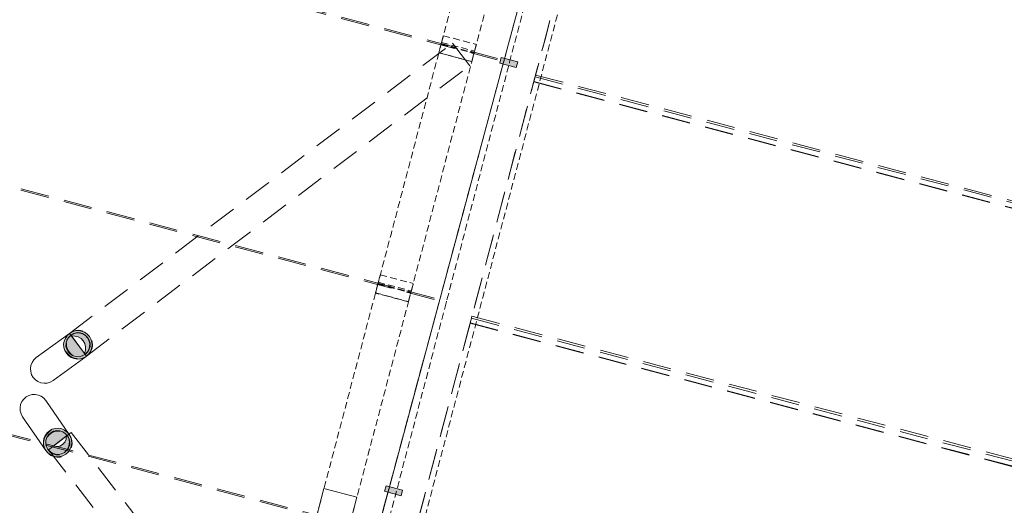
# Model space of a CAD drawing. Header units: millimetres. Extents: x -176817 to 18864955, y -12996033 to 201123.
# Tile 103 of 256: x 180574 to 189238, y -54236 to -49966. Entities that reach past the tile are written whole.
import ezdxf

# ---------------------------------------------------------------- set-up
doc = ezdxf.new("R2010")
doc.units = ezdxf.units.MM
doc.header["$MEASUREMENT"] = 0
for name, pattern in [('Krawędzie ukryte', [170, 120, -50]), ('Przerywana', [240, 120, -120]), ('Przerywana długa', [390, 250, -140]), ('Przerywana gęsta', [90, 60, -30])]:
    doc.linetypes.add(name, pattern=pattern)
for name, color, linetype in [('823-IST- Hala E - belki', 7, 'Continuous'), ('823-IST- Hala E - struktury warstwowe', 7, 'Continuous'), ('823-IST- Hala E - słupy', 7, 'Continuous')]:
    doc.layers.add(name, color=color, linetype=linetype)

# ---------------------------------------------------------------- blocks, each defined once
blk = doc.blocks.new('Kształt_216_2')
at = {"layer": '823-IST- Hala E - belki', "color": 254, "linetype": 'Przerywana długa', "lineweight": 0, "true_color": 0xcccccc, "flags": 128}
for points in [[(184554.2, -52573.3), (184549.9, -52589.4), (184549.6, -52590.8)], [(184554.2, -52573.3), (190171.9, -54055.6)], [(184549.6, -52590.8), (184537.6, -52636.1)], [(184537.6, -52636.1), (190155.3, -54118.4)], [(190171.9, -54055.6), (190167.6, -54071.7), (190167.3, -54073.1)], [(190167.3, -54073.1), (190155.3, -54118.4)]]:
    blk.add_lwpolyline(points, dxfattribs=at)
blk = doc.blocks.new('Kształt_217_2')
at = {"layer": '823-IST- Hala E - belki', "color": 254, "linetype": 'Przerywana długa', "lineweight": 0, "true_color": 0xcccccc, "flags": 128}
for points in [[(185109.8, -50467.6), (185097.6, -50513.9)], [(185113.7, -50452.9), (185110.1, -50466.4), (185109.8, -50467.6)], [(185113.7, -50452.9), (190731.4, -51935.3)], [(185097.6, -50513.9), (190715.3, -51996.3)], [(190727.5, -51950), (190715.3, -51996.3)], [(190731.4, -51935.3), (190727.8, -51948.8), (190727.5, -51950)]]:
    blk.add_lwpolyline(points, dxfattribs=at)
blk = doc.blocks.new('Kształt_246_2')
at = {"layer": '823-IST- Hala E - belki', "color": 254, "linetype": 'Przerywana długa', "lineweight": 0, "true_color": 0xcccccc, "flags": 128}
for points in [[(185109.4, -50469.2), (185098.4, -50510.7)], [(185109.5, -50468.8), (185109.4, -50469.2)], [(185109.5, -50468.8), (190717.5, -51948.6)], [(185098.4, -50510.7), (190706.5, -51990.5)], [(190706.5, -51990.5), (190717.4, -51949)], [(190717.4, -51949), (190717.5, -51948.6)]]:
    blk.add_lwpolyline(points, dxfattribs=at)
blk = doc.blocks.new('Kształt_251_2')
at = {"layer": '823-IST- Hala E - belki', "color": 254, "linetype": 'Przerywana długa', "lineweight": 0, "true_color": 0xcccccc, "flags": 128}
for points in [[(184549.2, -52592.2), (184538.5, -52632.7)], [(184538.5, -52632.7), (190146.5, -54112.6)], [(184548.1, -52596.2), (184549.2, -52592.2)], [(184549.3, -52591.7), (184549.2, -52592.2)], [(184549.3, -52591.7), (190157.4, -54071.5)], [(190146.5, -54112.6), (190157.2, -54072)], [(190156.2, -54076), (190157.2, -54072)], [(190157.2, -54072), (190157.4, -54071.5)]]:
    blk.add_lwpolyline(points, dxfattribs=at)
blk = doc.blocks.new('Kształt_255_2')
at = {"layer": '823-IST- Hala E - belki', "color": 254, "linetype": 'Przerywana długa', "lineweight": 0, "true_color": 0xcccccc, "flags": 128}
for points in [[(188026.5, -39414.3), (187429.5, -41676.6), (186834.8, -43930.3), (186244.6, -46166.9), (185661.2, -48378.2), (185092.4, -50533.7), (184526.8, -52677), (183968.7, -54791.9), (183708.5, -55778.2), (183479.3, -56646.5), (183281.6, -57395.8), (183122.7, -57998.3), (183112.7, -58036)], [(185097.6, -50513.9), (190705.6, -51993.7)], [(185098, -50512.3), (190706.1, -51992.1)], [(184537.6, -52636.1), (190145.6, -54115.9)], [(184538.1, -52634.2), (190146.1, -54114)]]:
    blk.add_lwpolyline(points, dxfattribs=at)
blk = doc.blocks.new('Kształt_400_2')
at = {"layer": '823-IST- Hala E - belki', "color": 254, "linetype": 'Przerywana długa', "lineweight": 0, "true_color": 0xcccccc, "flags": 128}
blk.add_lwpolyline([(192895.6, -20961.9), (192890.4, -20981.6), (192866.8, -21071.1), (192841.9, -21165.3), (192815.9, -21263.9), (192788.7, -21367), (192655.5, -21872), (192537.3, -22319.9), (192428, -22734.2), (192336.2, -23082), (192235, -23465.3), (192127.6, -23872.4), (191993.2, -24381.6), (191831.5, -24994.4), (191631.8, -25751.3), (191356.4, -26794.9), (191233.5, -27261), (191007.2, -28118.3), (190853.5, -28700.8), (190563.4, -29800.2), (190435.7, -30284), (190317.3, -30732.9), (190084.8, -31614.1), (189903.6, -32300.6), (189704.6, -33054.9), (189553.5, -33627.4), (189377.7, -34293.6), (189242.5, -34806), (189073.6, -35446.1), (188976.5, -35814), (188864.2, -36239.6), (188686.3, -36913.9), (188522.3, -37535.4), (188374.5, -38095.5), (188249.9, -38567.8), (188074.1, -39233.8), (188026.5, -39414.3), (187978.9, -39594.8), (187803.1, -40260.8), (187678.5, -40733.1), (187530.7, -41293.2), (187366.7, -41914.7), (187188.8, -42588.9), (187076.5, -43014.6), (186979.4, -43382.4), (186810.5, -44022.6), (186675.3, -44534.9), (186499.5, -45201.2), (186348.4, -45773.7), (186149.4, -46528), (185968.2, -47214.5), (185735.7, -48095.7), (185617.3, -48544.5), (185489.6, -49028.4), (185199.5, -50127.8), (185045.8, -50710.2), (184819.5, -51567.6), (184696.6, -52033.6), (184421.2, -53077.3), (184221.5, -53834.1), (184059.8, -54447), (183925.4, -54956.2), (183818, -55363.3), (183716.8, -55746.6), (183625, -56094.4), (183515.7, -56508.7), (183397.5, -56956.6), (183264.3, -57461.5), (183237.1, -57564.6), (183211.1, -57663.3), (183186.2, -57757.4), (183162.6, -57847), (183157.4, -57866.6)], dxfattribs=at)
blk = doc.blocks.new('Kształt_413_2')
at = {"layer": '823-IST- Hala E - belki', "color": 254, "linetype": 'Przerywana długa', "lineweight": 0, "true_color": 0xcccccc, "flags": 128}
for points in [[(178501.9, -48661.8), (178501.4, -48663.5)], [(178501.4, -48663.5), (184883, -50347.4)], [(178502.9, -48657.7), (178501.9, -48661.8)], [(178504, -48653.6), (178502.9, -48657.7)], [(178504.5, -48651.9), (178504, -48653.6)], [(178504.5, -48651.9), (184886, -50335.8)], [(184883, -50347.4), (184883.4, -50345.7)], [(184883.4, -50345.7), (184884.5, -50341.6)], [(184884.5, -50341.6), (184885.6, -50337.5)], [(184885.6, -50337.5), (184886, -50335.8)]]:
    blk.add_lwpolyline(points, dxfattribs=at)
blk = doc.blocks.new('Kształt_414_2')
at = {"layer": '823-IST- Hala E - belki', "color": 254, "linetype": 'Przerywana długa', "lineweight": 0, "true_color": 0xcccccc, "flags": 128}
for points in [[(177947.1, -50764), (177946, -50768.1)], [(177948.2, -50759.9), (177947.1, -50764)], [(177948.7, -50758.2), (177948.2, -50759.9)], [(177948.7, -50758.2), (184330.2, -52442.1)], [(177946, -50768.1), (177945.6, -50769.8)], [(177945.6, -50769.8), (184327.2, -52453.7)], [(184327.2, -52453.7), (184327.6, -52452)], [(184327.6, -52452), (184328.7, -52447.9)], [(184328.7, -52447.9), (184329.8, -52443.8)], [(184329.8, -52443.8), (184330.2, -52442.1)]]:
    blk.add_lwpolyline(points, dxfattribs=at)
blk = doc.blocks.new('Kształt_415_2')
at = {"layer": '823-IST- Hala E - belki', "color": 254, "linetype": 'Przerywana długa', "lineweight": 0, "true_color": 0xcccccc, "flags": 128}
for points in [[(177407.5, -52809), (177407.1, -52810.7)], [(177407.1, -52810.7), (183788.6, -54494.6)], [(177408.6, -52804.9), (177407.5, -52809)], [(177409.7, -52800.8), (177408.6, -52804.9)], [(177410.1, -52799.1), (177409.7, -52800.8)], [(177410.1, -52799.1), (183791.7, -54483)], [(183788.6, -54494.6), (183789.1, -54492.9)], [(183789.1, -54492.9), (183790.2, -54488.8)], [(183790.2, -54488.8), (183791.2, -54484.7)], [(183791.2, -54484.7), (183791.7, -54483)]]:
    blk.add_lwpolyline(points, dxfattribs=at)
blk = doc.blocks.new('Kształt_418_2')
at = {"layer": '823-IST- Hala E - belki', "color": 254, "linetype": 'Przerywana gęsta', "lineweight": 0, "true_color": 0xcccccc, "flags": 128}
for points in [[(182841.3, -58084.6), (182866.4, -57989.6), (182912.2, -57815.9), (182948.7, -57677.5), (182992.6, -57511.3), (183078.8, -57184.5), (183161.4, -56871.6), (183255.5, -56514.9), (183364.5, -56101.8), (183453.7, -55764), (183568.6, -55328.5), (183711.6, -54786.6), (183856.7, -54236.6), (183988.3, -53737.9), (184155.8, -53103), (184364.9, -52310.9), (184540.7, -51644.7), (184785.6, -50716.5), (184973, -50006.3), (185160.3, -49296.5), (185375, -48482.8), (185589.5, -47670), (185778.8, -46952.5), (185988.3, -46158.5), (186192.8, -45383.7), (186415.5, -44539.5), (186625.9, -43742.3), (186823.8, -42992.1), (187020.2, -42248), (187229.2, -41456), (187413.4, -40757.9), (187621.4, -39969.5), (187772, -39398.9), (187784.8, -39350.5), (187797.6, -39302.1), (187948.1, -38731.5), (188156.2, -37943.1), (188340.4, -37245), (188549.4, -36453), (188745.7, -35708.9), (188943.7, -34958.7), (189154, -34161.5), (189376.8, -33317.3), (189581.2, -32542.5), (189790.7, -31748.5), (189980.1, -31031), (190194.6, -30218.2), (190409.3, -29404.6), (190596.6, -28694.7), (190784, -27984.6), (191028.9, -27056.4), (191204.7, -26390.1), (191413.7, -25598.1), (191581.2, -24963.1), (191712.8, -24464.4), (191857.9, -23914.5), (192000.9, -23372.6), (192115.9, -22937), (192205, -22599.2), (192314, -22186.2), (192408.1, -21829.5), (192490.7, -21516.6), (192576.9, -21189.8), (192620.8, -21023.6), (192657.3, -20885.2), (192703.1, -20711.5), (192728.2, -20616.6)], [(183131.4, -58161.1), (183156.5, -58066.1), (183202.3, -57892.4), (183238.8, -57754), (183282.7, -57587.9), (183368.9, -57261), (183451.5, -56948.1), (183545.6, -56591.4), (183654.6, -56178.4), (183743.7, -55840.6), (183858.7, -55405), (184001.7, -54863.1), (184146.8, -54313.2), (184278.4, -53814.5), (184445.9, -53179.5), (184654.9, -52387.4), (184830.7, -51721.2), (185075.7, -50793), (185263.1, -50082.8), (185450.4, -49373), (185665.1, -48559.4), (185879.5, -47746.5), (186068.9, -47029), (186278.4, -46235.1), (186482.8, -45460.3), (186705.6, -44616), (186915.9, -43818.9), (187113.9, -43068.7), (187310.3, -42324.6), (187519.3, -41532.5), (187703.5, -40834.5), (187911.5, -40046), (188062.1, -39475.5), (188074.8, -39427), (188087.6, -39378.6), (188238.2, -38808.1), (188446.2, -38019.6), (188630.4, -37321.6), (188839.4, -36529.5), (189035.8, -35785.4), (189233.7, -35035.2), (189444.1, -34238.1), (189666.9, -33393.8), (189871.3, -32619), (190080.8, -31825.1), (190270.1, -31107.6), (190484.6, -30294.7), (190699.3, -29481.1), (190886.6, -28771.3), (191074, -28061.1), (191319, -27132.9), (191494.8, -26466.7), (191703.8, -25674.6), (191871.3, -25039.7), (192002.9, -24541), (192148, -23991), (192291, -23449.1), (192405.9, -23013.6), (192495.1, -22675.8), (192604.1, -22262.7), (192698.2, -21906), (192780.7, -21593.2), (192867, -21266.3), (192910.8, -21100.2), (192947.4, -20961.8), (192993.2, -20788.1), (193018.2, -20693.2)]]:
    blk.add_lwpolyline(points, dxfattribs=at)
blk = doc.blocks.new('Przegroda strukturalna_5_2')
at = {"layer": '823-IST- Hala E - struktury warstwowe', "linetype": 'Continuous', "lineweight": 0, "true_color": 0x666666}
for points in [[(184799, -50347.4), (184943.8, -50386.4), (184956.8, -50338.1), (184812, -50299.1)], [(184799, -50347.4), (184943.8, -50386.4), (184956.8, -50338.1), (184812, -50299.1)], [(183785.8, -54113.5), (183930.6, -54152.5), (183943.6, -54104.2), (183798.7, -54065.2)], [(183785.8, -54113.5), (183930.6, -54152.5), (183943.6, -54104.2), (183798.7, -54065.2)]]:
    blk.add_hatch(color=251, dxfattribs=at).paths.add_polyline_path(points)
at = {"layer": '823-IST- Hala E - struktury warstwowe', "color": 254, "linetype": 'Krawędzie ukryte', "lineweight": 0, "true_color": 0xcccccc}
for p, q in [((185847.6, -46565), (184834.4, -50331)), ((185847.6, -46565), (184834.4, -50331)), ((185847.6, -46565), (184834.4, -50331)), ((184834.4, -50331), (183821.2, -54097.1)), ((184834.4, -50331), (183821.2, -54097.1)), ((184834.4, -50331), (184250.8, -52500.4)), ((184250.8, -52500.4), (184615.9, -51143.5)), ((183821.2, -54097.1), (184250.8, -52500.4)), ((183821.2, -54097.1), (183143.9, -56614.6)), ((183821.2, -54097.1), (183502.4, -55282)), ((183785.8, -54228.9), (183821.2, -54097.1)), ((183502.4, -55282), (183785.8, -54228.9))]:
    blk.add_line(p, q, dxfattribs=at)
at = {"layer": '823-IST- Hala E - struktury warstwowe', "color": 254, "linetype": 'Continuous', "lineweight": 0, "true_color": 0xcccccc}
for p, q in [((185847.6, -46565), (184834.4, -50331)), ((185847.6, -46565), (184834.4, -50331)), ((184834.4, -50331), (183821.2, -54097.1)), ((184834.4, -50331), (183821.2, -54097.1)), ((183821.2, -54097.1), (182833, -57770.4)), ((183821.2, -54097.1), (182937.8, -57380.7))]:
    blk.add_line(p, q, dxfattribs=at)
at = {"layer": '823-IST- Hala E - struktury warstwowe', "color": 254, "linetype": 'Continuous', "lineweight": 0, "true_color": 0xcccccc, "flags": 128}
for points in [[(184799, -50347.4), (184812, -50299.1), (184956.8, -50338.1), (184943.8, -50386.4)], [(184799, -50347.4), (184812, -50299.1), (184956.8, -50338.1), (184943.8, -50386.4)], [(183785.8, -54113.5), (183798.7, -54065.2), (183943.6, -54104.2), (183930.6, -54152.5)], [(183785.8, -54113.5), (183798.7, -54065.2), (183943.6, -54104.2), (183930.6, -54152.5)]]:
    blk.add_lwpolyline(points, close=True, dxfattribs=at)
at = {"layer": '823-IST- Hala E - struktury warstwowe', "color": 254, "linetype": 'Krawędzie ukryte', "lineweight": 0, "true_color": 0xcccccc}
for p in [(184834.4, -50331), (184834.4, -50331), (184834.4, -50331), (184834.4, -50331), (184834.4, -50331), (183821.2, -54097.1), (183821.2, -54097.1), (183821.2, -54097.1), (183821.2, -54097.1)]:
    blk.add_point(p, dxfattribs=at)
at = {"layer": '823-IST- Hala E - struktury warstwowe', "color": 254, "linetype": 'Continuous', "lineweight": 0, "true_color": 0xcccccc}
for p in [(184834.4, -50331), (184834.4, -50331), (184834.4, -50331), (183821.2, -54097.1), (183821.2, -54097.1), (183821.2, -54097.1)]:
    blk.add_point(p, dxfattribs=at)
blk = doc.blocks.new('Słup_257_2', base_point=(180794.4, -53038.7))
at = {"layer": '823-IST- Hala E - słupy', "linetype": 'Continuous', "lineweight": 0, "true_color": 0x666666}
h = blk.add_hatch(color=251, dxfattribs=at)
h.paths.add_polyline_path([(181012.6, -52724.6), (180992, -52743.5), (180976.1, -52766.6), (180965.7, -52792.6), (180961.4, -52820.3), (180963.3, -52848.2), (180971.4, -52875), (180985.3, -52899.3), (181004.2, -52919.9), (181027.3, -52935.8), (181053.3, -52946.2), (181081, -52950.5), (181108.9, -52948.5), (181135.7, -52940.4), (181160, -52926.5), (181180.7, -52907.6), (181196.6, -52884.5), (181207, -52858.5), (181211.3, -52830.8), (181209.4, -52802.9), (181201.2, -52776.1), (181187.4, -52751.8), (181168.4, -52731.2), (181145.4, -52715.3), (181119.4, -52704.9), (181091.7, -52700.6), (181063.8, -52702.6), (181037, -52710.7)])
h.paths.add_polyline_path([(181024.4, -52740.7), (181048.5, -52727.6), (181075.2, -52721.1), (181102.6, -52721.8), (181128.9, -52729.5), (181152.3, -52743.8), (181171.2, -52763.6), (181184.3, -52787.7), (181190.8, -52814.3), (181190.1, -52841.7), (181182.4, -52868), (181168.1, -52891.4), (181148.2, -52910.4), (181124.2, -52923.5), (181097.5, -52930), (181070.1, -52929.3), (181043.8, -52921.6), (181020.4, -52907.4), (181001.5, -52887.5), (180988.3, -52863.5), (180981.9, -52836.8), (180982.5, -52809.4), (180990.3, -52783.1), (181004.6, -52759.7)], flags=0)
h = blk.add_hatch(color=251, dxfattribs=at)
h.paths.add_polyline_path([(180981.9, -52836.8), (180988.3, -52863.5), (181001.5, -52887.5), (181020.4, -52907.4), (181043.8, -52921.6), (181070.1, -52929.3), (181097.5, -52930), (181124.2, -52923.5), (181148.2, -52910.4), (181168.1, -52891.4), (181182.4, -52868), (181190.1, -52841.7), (181190.8, -52814.3), (181184.3, -52787.7), (181171.2, -52763.6), (181152.3, -52743.8), (181128.9, -52729.5), (181102.6, -52721.8), (181075.2, -52721.1), (181048.5, -52727.6), (181024.4, -52740.7), (181004.6, -52759.7), (180990.3, -52783.1), (180982.5, -52809.4)])
h.paths.add_polyline_path([(181029.8, -52747.6), (181059.4, -52748.2), (181088.7, -52755.8), (181114, -52769.8), (181133.9, -52789.5), (181147.6, -52814.1), (181154.2, -52842.2), (181153.5, -52872.5), (181146.1, -52901.2)], flags=0)
at = {"layer": '823-IST- Hala E - słupy', "color": 254, "linetype": 'Continuous', "lineweight": 0, "true_color": 0xcccccc}
blk.add_line((181029.8, -52747.6), (181146.1, -52901.2), dxfattribs=at)
at = {"layer": '823-IST- Hala E - słupy', "color": 254, "linetype": 'Continuous', "lineweight": 0, "true_color": 0xcccccc, "flags": 128}
for points in [[(181012.6, -52724.6), (180720.7, -52937.7)], [(181029.8, -52747.6), (181059.4, -52748.2), (181088.7, -52755.8), (181114, -52769.8), (181133.9, -52789.5), (181147.6, -52814.1), (181154.2, -52842.2), (181153.5, -52872.5), (181146.1, -52901.2)], [(181160, -52926.5), (180868.1, -53139.6)], [(180868.1, -53139.6), (180843.7, -53153.5), (180816.9, -53161.6), (180789, -53163.6), (180761.3, -53159.3), (180735.3, -53148.9), (180712.3, -53133.1), (180693.3, -53112.4), (180679.5, -53088.1), (180671.4, -53061.3), (180669.4, -53033.4), (180673.8, -53005.7), (180684.1, -52979.7), (180700, -52956.7), (180720.7, -52937.7)]]:
    blk.add_lwpolyline(points, dxfattribs=at)
for points in [[(180961.4, -52820.3), (180963.3, -52848.2), (180971.4, -52875), (180985.3, -52899.3), (181004.2, -52919.9), (181027.3, -52935.8), (181053.3, -52946.2), (181081, -52950.5), (181108.9, -52948.5), (181135.7, -52940.4), (181160, -52926.5), (181180.7, -52907.6), (181196.6, -52884.5), (181207, -52858.5), (181211.3, -52830.8), (181209.4, -52802.9), (181201.2, -52776.1), (181187.4, -52751.8), (181168.4, -52731.2), (181145.4, -52715.3), (181119.4, -52704.9), (181091.7, -52700.6), (181063.8, -52702.6), (181037, -52710.7), (181012.6, -52724.6), (180992, -52743.5), (180976.1, -52766.6), (180965.7, -52792.6)], [(180981.9, -52836.8), (180988.3, -52863.5), (181001.5, -52887.5), (181020.4, -52907.4), (181043.8, -52921.6), (181070.1, -52929.3), (181097.5, -52930), (181124.2, -52923.5), (181148.2, -52910.4), (181168.1, -52891.4), (181182.4, -52868), (181190.1, -52841.7), (181190.8, -52814.3), (181184.3, -52787.7), (181171.2, -52763.6), (181152.3, -52743.8), (181128.9, -52729.5), (181102.6, -52721.8), (181075.2, -52721.1), (181048.5, -52727.6), (181024.4, -52740.7), (181004.6, -52759.7), (180990.3, -52783.1), (180982.5, -52809.4)]]:
    blk.add_lwpolyline(points, close=True, dxfattribs=at)
at = {"layer": '823-IST- Hala E - słupy', "color": 254, "linetype": 'Przerywana', "lineweight": 0, "true_color": 0xcccccc, "flags": 128}
for points in [[(181016.9, -52721.5), (181041.2, -52707.6), (181068, -52699.5), (181095.9, -52697.6), (181123.6, -52701.9), (181149.6, -52712.2), (181172.7, -52728.1), (181191.6, -52748.7), (181205.5, -52773), (181213.6, -52799.8), (181215.5, -52827.8), (181211.2, -52855.4), (181200.8, -52881.4), (181184.9, -52904.5), (181164.3, -52923.4), (181139.9, -52937.3), (181113.1, -52945.4), (181085.2, -52947.4), (181057.5, -52943.1), (181031.5, -52932.7), (181008.4, -52916.9), (180989.5, -52896.2), (180975.6, -52871.9), (180967.5, -52845.1), (180965.6, -52817.2), (180969.9, -52789.5), (180980.3, -52763.5), (180996.2, -52740.5)], [(181008.8, -52756.6), (181024.9, -52741.2), (181028.6, -52737.7), (181052.7, -52724.5), (181079.4, -52718.1), (181106.8, -52718.7), (181133.1, -52726.4), (181156.5, -52740.7), (181175.4, -52760.5), (181188.6, -52784.6), (181195, -52811.2), (181194.3, -52838.6), (181186.6, -52864.9), (181172.3, -52888.4), (181152.5, -52907.3), (181151.2, -52908), (181128.4, -52920.4), (181101.7, -52926.9), (181074.3, -52926.3), (181048, -52918.5), (181024.6, -52904.3), (181005.7, -52884.4), (180992.5, -52860.4), (180986.1, -52833.7), (180986.8, -52806.3), (180994.5, -52780)]]:
    blk.add_lwpolyline(points, close=True, dxfattribs=at)
for points in [[(181016.9, -52721.5), (181012.6, -52724.6)], [(181024.9, -52741.2), (181151.2, -52908)], [(181027.1, -52739.1), (181050.1, -52726.5)], [(181077.1, -52719.7), (181057.9, -52724.5), (181050.1, -52726.5)], [(181104.6, -52720.3), (181096.5, -52720.2), (181077.1, -52719.7)], [(181130.9, -52728), (181126.9, -52726.9), (181104.6, -52720.3)], [(181154.3, -52742.3), (181152.1, -52740.9), (181130.9, -52728)], [(181154.3, -52742.3), (181171.9, -52760.8), (181173.2, -52762.1)], [(181173.2, -52762.1), (181185.8, -52785.2), (181186.4, -52786.2)], [(181184.3, -52866.6), (181191, -52844.1), (181192.2, -52840.2)], [(181186.4, -52786.2), (181192.8, -52812.8)], [(181192.2, -52840.2), (181192.8, -52813), (181192.8, -52812.8)], [(181151.1, -52907.8), (181169.6, -52890.4)], [(181164.3, -52923.4), (181160, -52926.5)], [(181169.6, -52890.4), (181175.6, -52880.6), (181184.3, -52866.6)]]:
    blk.add_lwpolyline(points, dxfattribs=at)
blk = doc.blocks.new('Słup_258_2', base_point=(180702.5, -53386.8))
at = {"layer": '823-IST- Hala E - słupy', "linetype": 'Continuous', "lineweight": 0, "true_color": 0x666666}
h = blk.add_hatch(color=251, dxfattribs=at)
h.paths.add_polyline_path([(181010.8, -53613.2), (180992.4, -53592.1), (180969.7, -53575.6), (180944, -53564.5), (180916.5, -53559.5), (180888.5, -53560.7), (180861.5, -53568.1), (180836.8, -53581.3), (180815.7, -53599.7), (180799.2, -53622.3), (180788.2, -53648), (180783.2, -53675.6), (180784.4, -53703.6), (180791.8, -53730.6), (180805, -53755.3), (180823.4, -53776.4), (180846.1, -53792.9), (180871.8, -53803.9), (180899.3, -53809), (180927.3, -53807.8), (180954.3, -53800.4), (180979, -53787.2), (181000.1, -53768.8), (181016.6, -53746.2), (181027.6, -53720.4), (181032.6, -53692.9), (181031.4, -53664.9), (181024, -53637.9)])
h.paths.add_polyline_path([(180994.3, -53624.6), (181006.8, -53649), (181012.6, -53675.8), (181011.2, -53703.2), (181002.8, -53729.3), (180987.9, -53752.3), (180967.6, -53770.7), (180943.2, -53783.2), (180916.4, -53789), (180889, -53787.6), (180862.9, -53779.1), (180839.9, -53764.2), (180821.5, -53743.9), (180809, -53719.5), (180803.2, -53692.7), (180804.6, -53665.3), (180813, -53639.2), (180827.9, -53616.1), (180848.2, -53597.8), (180872.6, -53585.3), (180899.4, -53579.5), (180926.8, -53580.9), (180952.9, -53589.3), (180975.9, -53604.2)], flags=0)
h = blk.add_hatch(color=251, dxfattribs=at)
h.paths.add_polyline_path([(180804.6, -53665.3), (180803.2, -53692.7), (180809, -53719.5), (180821.5, -53743.9), (180839.9, -53764.2), (180862.9, -53779.1), (180889, -53787.6), (180916.4, -53789), (180943.2, -53783.2), (180967.6, -53770.7), (180987.9, -53752.3), (181002.8, -53729.3), (181011.2, -53703.2), (181012.6, -53675.8), (181006.8, -53649), (180994.3, -53624.6), (180975.9, -53604.2), (180952.9, -53589.3), (180926.8, -53580.9), (180899.4, -53579.5), (180872.6, -53585.3), (180848.2, -53597.8), (180827.9, -53616.1), (180813, -53639.2)])
h.paths.add_polyline_path([(180869.6, -53716.5), (180986.4, -53626.5), (180982.8, -53653.8), (180970.8, -53681.5), (180951.8, -53702.4), (180926.7, -53715.4), (180896.9, -53720)], flags=0)
at = {"layer": '823-IST- Hala E - słupy', "color": 254, "linetype": 'Continuous', "lineweight": 0, "true_color": 0xcccccc}
blk.add_line((180986.4, -53626.5), (180869.6, -53716.5), dxfattribs=at)
at = {"layer": '823-IST- Hala E - słupy', "color": 254, "linetype": 'Continuous', "lineweight": 0, "true_color": 0xcccccc, "flags": 128}
for points in [[(180599.7, -53457.8), (180586.4, -53433.1), (180579, -53406.1), (180577.8, -53378.1), (180582.8, -53350.6), (180593.9, -53324.8), (180610.3, -53302.2), (180631.4, -53283.8), (180656.1, -53270.6), (180683.1, -53263.2), (180711.1, -53262), (180738.6, -53267.1), (180764.4, -53278.1), (180787, -53294.6), (180805.4, -53315.7)], [(181010.8, -53613.2), (180805.4, -53315.7)], [(180805, -53755.3), (180599.7, -53457.8)], [(180869.6, -53716.5), (180896.9, -53720), (180926.7, -53715.4), (180951.8, -53702.4), (180970.8, -53681.5), (180982.8, -53653.8), (180986.4, -53626.5)]]:
    blk.add_lwpolyline(points, dxfattribs=at)
for points in [[(180783.2, -53675.6), (180784.4, -53703.6), (180791.8, -53730.6), (180805, -53755.3), (180823.4, -53776.4), (180846.1, -53792.9), (180871.8, -53803.9), (180899.3, -53809), (180927.3, -53807.8), (180954.3, -53800.4), (180979, -53787.2), (181000.1, -53768.8), (181016.6, -53746.2), (181027.6, -53720.4), (181032.6, -53692.9), (181031.4, -53664.9), (181024, -53637.9), (181010.8, -53613.2), (180992.4, -53592.1), (180969.7, -53575.6), (180944, -53564.5), (180916.5, -53559.5), (180888.5, -53560.7), (180861.5, -53568.1), (180836.8, -53581.3), (180815.7, -53599.7), (180799.2, -53622.3), (180788.2, -53648)], [(180803.2, -53692.7), (180809, -53719.5), (180821.5, -53743.9), (180839.9, -53764.2), (180862.9, -53779.1), (180889, -53787.6), (180916.4, -53789), (180943.2, -53783.2), (180967.6, -53770.7), (180987.9, -53752.3), (181002.8, -53729.3), (181011.2, -53703.2), (181012.6, -53675.8), (181006.8, -53649), (180994.3, -53624.6), (180975.9, -53604.2), (180952.9, -53589.3), (180926.8, -53580.9), (180899.4, -53579.5), (180872.6, -53585.3), (180848.2, -53597.8), (180827.9, -53616.1), (180813, -53639.2), (180804.6, -53665.3)]]:
    blk.add_lwpolyline(points, close=True, dxfattribs=at)
at = {"layer": '823-IST- Hala E - słupy', "color": 254, "linetype": 'Przerywana', "lineweight": 0, "true_color": 0xcccccc, "flags": 128}
for points in [[(181013.7, -53617.5), (181027, -53642.2), (181034.4, -53669.2), (181035.6, -53697.2), (181030.6, -53724.7), (181019.5, -53750.5), (181003, -53773.1), (180981.9, -53791.5), (180957.3, -53804.7), (180930.3, -53812.1), (180902.3, -53813.3), (180874.8, -53808.2), (180849, -53797.2), (180826.4, -53780.7), (180808, -53759.6), (180794.8, -53734.9), (180787.3, -53707.9), (180786.1, -53679.9), (180791.2, -53652.3), (180802.2, -53626.6), (180818.7, -53604), (180839.8, -53585.6), (180864.5, -53572.4), (180891.5, -53565), (180919.4, -53563.8), (180947, -53568.8), (180972.7, -53579.9), (180995.3, -53596.4)], [(180978.9, -53608.5), (180991.5, -53622.6), (180997.3, -53628.9), (181009.8, -53653.3), (181015.5, -53680.1), (181014.2, -53707.5), (181005.8, -53733.6), (180990.9, -53756.6), (180970.6, -53775), (180946.2, -53787.5), (180919.4, -53793.3), (180892, -53791.9), (180865.9, -53783.4), (180853.5, -53775.4), (180842.8, -53768.5), (180824.5, -53748.2), (180811.9, -53723.8), (180806.2, -53697), (180807.5, -53669.6), (180816, -53643.5), (180830.8, -53620.4), (180851.2, -53602.1), (180875.6, -53589.6), (180902.4, -53583.8), (180929.7, -53585.2), (180955.8, -53593.6)]]:
    blk.add_lwpolyline(points, close=True, dxfattribs=at)
for points in [[(180829, -53747.8), (180991.5, -53622.6)], [(181013.7, -53617.5), (181010.8, -53613.2)], [(180995.7, -53627.1), (181002.8, -53641), (181007.4, -53649.9), (181013.5, -53677.1), (181012.7, -53692.6), (181012.2, -53704.7), (181005.3, -53726.3), (181003.9, -53730.9), (180990.2, -53752.3), (180989.1, -53754.1), (180970, -53771.6), (180968.9, -53772.7), (180946.5, -53784.5), (180944.7, -53785.5), (180921.5, -53790.8), (180918.2, -53791.6), (180896.5, -53790.8), (180891.2, -53790.8), (180873.4, -53785.3)], [(180808, -53759.6), (180805, -53755.3)], [(180829, -53747.8), (180829.3, -53748.2), (180853.5, -53775.4)], [(180853.5, -53775.4), (180854.7, -53776.1)], [(180854.7, -53776.1), (180865.6, -53783.1)], [(180865.6, -53783.1), (180873.4, -53785.3)]]:
    blk.add_lwpolyline(points, dxfattribs=at)
blk = doc.blocks.new('Belka_80_2', base_point=(180928, -53671.5))
at = {"layer": '823-IST- Hala E - belki', "color": 254, "linetype": 'Przerywana długa', "lineweight": 0, "true_color": 0xcccccc}
for p, q in [((180829, -53747.8), (181027, -53595.2)), ((181027, -53595.2), (182973, -56120.9)), ((180829, -53747.8), (182774.9, -56273.5)), ((182774.9, -56273.5), (182973, -56120.9))]:
    blk.add_line(p, q, dxfattribs=at)
blk = doc.blocks.new('Belka_81_2', base_point=(181087.9, -52824.4))
at = {"layer": '823-IST- Hala E - belki', "color": 254, "linetype": 'Przerywana długa', "lineweight": 0, "true_color": 0xcccccc}
for p, q in [((181012.5, -52724.7), (184382.8, -50172.3)), ((184533.7, -50371.5), (184382.8, -50172.3)), ((181163.4, -52924), (184533.7, -50371.5)), ((181163.4, -52924), (181012.5, -52724.7))]:
    blk.add_line(p, q, dxfattribs=at)
blk = doc.blocks.new('Kształt_948_2')
at = {"layer": '823-IST- Hala E - belki', "color": 254, "linetype": 'Przerywana gęsta', "lineweight": 0, "true_color": 0xcccccc, "flags": 128}
for points in [[(183726.2, -52290.4), (183726.1, -52291)], [(183726.1, -52291), (184016.2, -52367.5)], [(183726.6, -52289), (183726.2, -52290.4)], [(183727, -52287.7), (183726.6, -52289)], [(183727.1, -52287.1), (183727, -52287.7)], [(183727.1, -52287.1), (184017.2, -52363.6)], [(184016.2, -52367.5), (184016.3, -52366.9)], [(184016.3, -52366.9), (184016.7, -52365.6)], [(184016.7, -52365.6), (184017, -52364.2)], [(184017, -52364.2), (184017.2, -52363.6)]]:
    blk.add_lwpolyline(points, dxfattribs=at)
blk = doc.blocks.new('Kształt_949_2')
at = {"layer": '823-IST- Hala E - belki', "color": 254, "linetype": 'Przerywana gęsta', "lineweight": 0, "true_color": 0xcccccc, "flags": 128}
for points in [[(184282, -50184.1), (184281.9, -50184.7)], [(184281.9, -50184.7), (184572, -50261.2)], [(184282.4, -50182.7), (184282, -50184.1)], [(184282.8, -50181.4), (184282.4, -50182.7)], [(184282.9, -50180.8), (184282.8, -50181.4)], [(184282.9, -50180.8), (184573, -50257.3)], [(184572, -50261.2), (184572.1, -50260.6)], [(184572.1, -50260.6), (184572.5, -50259.3)], [(184572.5, -50259.3), (184572.8, -50257.9)], [(184572.8, -50257.9), (184573, -50257.3)]]:
    blk.add_lwpolyline(points, dxfattribs=at)
blk = doc.blocks.new('Kształt_957_2')
at = {"layer": '823-IST- Hala E - belki', "color": 254, "linetype": 'Przerywana gęsta', "lineweight": 0, "true_color": 0xcccccc, "flags": 128}
for points in [[(183747.6, -52209.6), (183731.4, -52271), (183730.5, -52274.1)], [(183747.6, -52209.6), (184037.6, -52286.2)], [(183730.5, -52274.1), (183729.4, -52278.5), (183706.5, -52365.1), (183705.7, -52368.3)], [(184020.6, -52350.6), (184021.4, -52347.6), (184037.6, -52286.2)], [(183705.7, -52368.3), (183705.7, -52368.4)], [(183705.7, -52368.4), (183995.7, -52445)], [(183995.7, -52444.9), (183996.6, -52441.7), (184019.4, -52355.1), (184020.6, -52350.6)], [(183995.7, -52445), (183995.7, -52444.9)]]:
    blk.add_lwpolyline(points, dxfattribs=at)
blk = doc.blocks.new('Kształt_958_2')
at = {"layer": '823-IST- Hala E - belki', "color": 254, "linetype": 'Przerywana gęsta', "lineweight": 0, "true_color": 0xcccccc, "flags": 128}
for points in [[(184302.3, -50107.2), (184288.7, -50158.7), (184288, -50161.6)], [(184302.3, -50107.2), (184592.4, -50183.7)], [(184288, -50161.6), (184286.8, -50166), (184263.5, -50254.5), (184262.6, -50257.9)], [(184552.6, -50334.4), (184553.5, -50331), (184576.9, -50242.6), (184578.1, -50238.1)], [(184578.1, -50238.1), (184578.8, -50235.3), (184592.4, -50183.7)], [(184262.6, -50257.9), (184262.5, -50258.3)], [(184262.5, -50258.3), (184552.5, -50334.8)], [(184552.5, -50334.8), (184552.6, -50334.4)]]:
    blk.add_lwpolyline(points, dxfattribs=at)
blk = doc.blocks.new('Kształt_981_2')
at = {"layer": '823-IST- Hala E - belki', "color": 254, "linetype": 'Przerywana gęsta', "lineweight": 0, "true_color": 0xcccccc, "flags": 128}
for points in [[(184830, -48107.6), (184795, -48240), (184573.5, -49079.5), (184317.8, -50048.8), (184286.8, -50166)], [(184576.9, -50242.6), (184607.8, -50125.3), (184863.6, -49156), (185085.1, -48316.6), (185120, -48184.1)], [(184277, -50203.2), (184275.7, -50208.2), (184275.3, -50209.7), (184274.6, -50212.3), (184262.8, -50257)], [(184286.8, -50166), (184278.5, -50197.7), (184277, -50203.2)], [(184286.8, -50166), (184576.9, -50242.6)], [(184567.1, -50279.7), (184568.5, -50274.2), (184576.9, -50242.6)], [(184262.8, -50257), (184252.7, -50295.3), (184075.9, -50965.1), (183844.5, -51842.1), (183730.2, -52275.2)], [(184020.3, -52351.8), (184134.6, -51918.7), (184366, -51041.7), (184542.8, -50371.9), (184552.9, -50333.5)], [(184552.9, -50333.5), (184262.8, -50257)], [(184552.9, -50333.5), (184564.7, -50288.8), (184565.4, -50286.2), (184565.8, -50284.7), (184567.1, -50279.7)], [(183722.9, -52302.9), (183721.6, -52308), (183721.2, -52309.6), (183720.4, -52312.4), (183705, -52370.8)], [(183730.2, -52275.2), (183724.4, -52297.4), (183722.9, -52302.9)], [(183730.2, -52275.2), (184020.3, -52351.8)], [(183705, -52370.8), (183677.3, -52475.8), (183531, -53030.4), (183363.2, -53666.3), (183194.1, -54307.1), (183187.9, -54330.7)], [(183995.1, -52447.4), (183705, -52370.8)], [(183995.1, -52447.4), (184010.5, -52389), (184011.2, -52386.1), (184011.7, -52384.6), (184013, -52379.4)], [(184013, -52379.4), (184014.5, -52374), (184020.3, -52351.8)], [(183477.9, -54407.2), (183484.2, -54383.6), (183653.2, -53742.9), (183821.1, -53106.9), (183967.4, -52552.3), (183995.1, -52447.4)]]:
    blk.add_lwpolyline(points, dxfattribs=at)
at = {"layer": '823-IST- Hala E - belki', "color": 254, "linetype": 'Continuous', "lineweight": 0, "true_color": 0xcccccc, "flags": 128}
for points in [[(183152.8, -54463.7), (183252, -54087.7)], [(183542, -54164.3), (183252, -54087.7)], [(183442.8, -54540.3), (183542, -54164.3)]]:
    blk.add_lwpolyline(points, dxfattribs=at)

msp = doc.modelspace()

# ---------------------------------------------------------------- block references
at = {"layer": '823-IST- Hala E - belki', "linetype": 'Continuous', "lineweight": 0}
for name in ['Kształt_400_2', 'Kształt_981_2', 'Kształt_418_2', 'Kształt_255_2', 'Kształt_413_2', 'Kształt_958_2', 'Kształt_949_2', 'Kształt_217_2', 'Kształt_246_2', 'Kształt_414_2', 'Kształt_957_2', 'Kształt_948_2', 'Kształt_216_2', 'Kształt_251_2', 'Kształt_415_2']:
    msp.add_blockref(name, (0, 0), dxfattribs=at)
at = {"layer": '823-IST- Hala E - belki', "color": 254, "lineweight": 0, "true_color": 0xcccccc}
for name, p in [('Belka_81_2', (181087.93, -52824.39)), ('Belka_80_2', (180927.98, -53671.53))]:
    msp.add_blockref(name, p, dxfattribs=at)
at = {"layer": '823-IST- Hala E - struktury warstwowe', "linetype": 'Continuous', "lineweight": 0}
msp.add_blockref('Przegroda strukturalna_5_2', (0, 0), dxfattribs=at)
at = {"layer": '823-IST- Hala E - słupy', "color": 254, "lineweight": 0, "true_color": 0xcccccc}
for name, p in [('Słup_257_2', (180794.38, -53038.68)), ('Słup_258_2', (180702.52, -53386.77))]:
    msp.add_blockref(name, p, dxfattribs=at)

doc.saveas('drawing.dxf')
